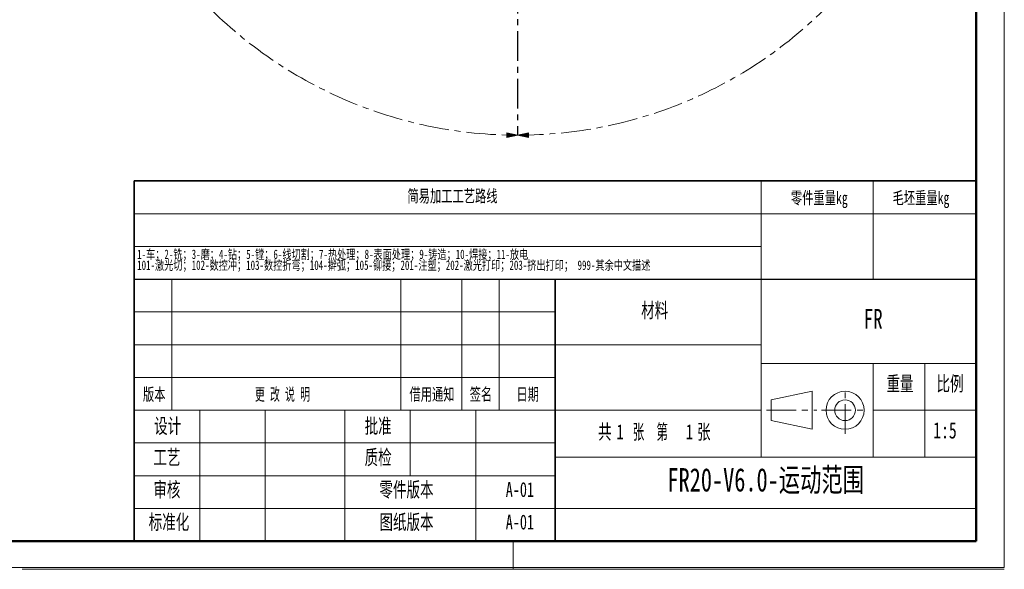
# Model space of a CAD drawing. Header units: millimetres. Extents: x 0 to 840, y 0 to 594.
# Tile 14 of 28: x 419 to 840, y 0 to 235. Entities that reach past the tile are written whole.
import ezdxf

# ---------------------------------------------------------------- set-up
doc = ezdxf.new("R2010")
doc.units = ezdxf.units.MM
doc.linetypes.add('CENTERX2', pattern=[20.32, 12.7, -2.54, 2.54, -2.54])
doc.layers.get('0').update_dxf_attribs({"lineweight": 18})
doc.layers.add('中心线层', color=6, linetype='CENTERX2', lineweight=25)
doc.layers.add('细线层', color=7, linetype='Continuous', lineweight=25)
doc.styles.add('SLDTEXTSTYLE0', font='txt', dxfattribs={"width": 0.7})
doc.styles.add('SLDTEXTSTYLE1', font='txt', dxfattribs={"width": 0.7})
doc.styles.add('SLDTEXTSTYLE2', font='txt', dxfattribs={"width": 0.614286})
doc.styles.add('SLDTEXTSTYLE3', font='txt', dxfattribs={"width": 0.6})

# ---------------------------------------------------------------- blocks, each defined once
blk = doc.blocks.new('SW_NOTE_1')
at = {"color": 0, "linetype": 'Continuous', "lineweight": 0, "attachment_point": 2}
for s, insert, char_height, width, style in [('共', (2.18, 4.09), 3.17, 5.8604, 'SLDTEXTSTYLE0'), ('张  第', (11.91, 4.09), 3.175, 15.6444, 'SLDTEXTSTYLE3'), ('张', (23.35, 4.09), 3.17, 5.6866, 'SLDTEXTSTYLE0'), ('1', (5.42, 4.09), 3.17, 2.4584, 'SLDTEXTSTYLE1'), ('1', (20.24, 4.09), 3.17, 1.8128, 'SLDTEXTSTYLE1')]:
    blk.add_mtext(s, dxfattribs=dict(at, insert=insert, char_height=char_height, width=width, style=style))
blk = doc.blocks.new('SW_NOTE_2')
at = {"color": 0, "linetype": 'Continuous', "lineweight": 0, "char_height": 2, "attachment_point": 1, "style": 'SLDTEXTSTYLE0'}
for s, insert, width in [('1-车；2-铣；3-磨；4-钻；5-镗；6-线切割；7-热处理；8-表面处理；9-铸造；10-焊接；11-放电', (0, 2.58), 171.5039), ('101-激光切；102-数控冲；103-数控折弯；104-擀弧；105-铆接；201-注塑；202-激光打印；203-挤出打印； 999-其余中文描述', (0, 0.25), 225.6425)]:
    blk.add_mtext(s, dxfattribs=dict(at, insert=insert, width=width))
blk = doc.blocks.new('块1')
at = {"linetype": 'Continuous'}
blk.add_hatch(color=7, dxfattribs=at).paths.add_polyline_path([(1094.9, 1154), (1089.8, 1131), (1100, 1131)], flags=0)
at = {"color": 7, "linetype": 'Continuous', "lineweight": 18}
for p, q in [((1094.9, 1154), (1089.8, 1131)), ((1100, 1131), (1094.9, 1154)), ((1089.8, 1131), (1100, 1131))]:
    blk.add_line(p, q, dxfattribs=at)
blk = doc.blocks.new('SW_CENTERMARKSYMBOL_5')
at = {"layer": '中心线层', "color": 0}
for p, q in [((0, 0.1), (0, 186.85)), ((-0.1, 0), (-186.85, 0)), ((0, 0), (-0.05, 0)), ((0, 0), (0, 0.05)), ((0, 0), (0, -0.05)), ((0, 0), (0.05, 0)), ((0.1, 0), (186.85, 0)), ((0, -0.1), (0, -186.85))]:
    blk.add_line(p, q, dxfattribs=at)

msp = doc.modelspace()

# ---------------------------------------------------------------- linework, layer by layer
at = {"color": 7, "linetype": 'Continuous', "lineweight": 18}
for p, q in [((839.99, 594.4), (839.99, 0.4)), ((735.99, 151.58), (735.99, 165.58)), ((783.99, 151.58), (783.99, 165.58)), ((467.99, 151.58), (827.99, 151.58)), ((735.99, 123.58), (735.99, 151.58)), ((783.99, 123.58), (783.99, 151.58)), ((735.99, 137.58), (467.99, 137.58)), ((483.99, 67.58), (483.99, 123.58)), ((581.99, 67.58), (581.99, 123.58)), ((607.99, 67.58), (607.99, 123.58)), ((623.99, 67.58), (623.99, 123.58)), ((735.99, 123.58), (735.99, 47.58)), ((647.99, 109.58), (467.99, 109.58)), ((647.99, 95.58), (467.99, 95.58)), ((647.99, 95.58), (735.99, 95.58)), ((827.99, 87.58), (735.99, 87.58)), ((783.99, 87.58), (783.99, 47.58)), ((805.99, 87.58), (805.99, 47.58)), ((647.99, 81.58), (467.99, 81.58)), ((740.24, 72), (757.9, 75.71)), ((740.24, 72), (740.24, 63.16)), ((757.9, 75.71), (757.9, 59.45)), ((735.99, 67.58), (467.99, 67.58)), ((495.99, 11.58), (495.99, 67.58)), ((523.99, 11.58), (523.99, 67.58)), ((557.99, 11.58), (557.99, 67.58)), ((585.99, 39.58), (585.99, 67.58)), ((613.99, 11.58), (613.99, 67.58)), ((783.99, 67.58), (827.99, 67.58)), ((740.24, 63.16), (757.9, 59.45)), ((647.99, 53.58), (467.99, 53.58)), ((735.99, 47.58), (647.99, 47.58)), ((827.99, 47.58), (735.99, 47.58)), ((647.99, 39.58), (467.99, 39.58)), ((647.99, 25.58), (467.99, 25.58)), ((629.99, 11.58), (629.99, -0.42)), ((0, 0.4), (839.99, 0.4)), ((419.99, -0.42), (839.99, -0.42))]:
    msp.add_line(p, q, dxfattribs=at)
at = {"color": 7, "linetype": 'Continuous', "lineweight": 50}
for p, q in [((827.99, 11.58), (827.99, 581.58)), ((47.99, 11.58), (827.99, 11.58)), ((467.99, 11.58), (827.99, 11.58))]:
    msp.add_line(p, q, dxfattribs=at)
at = {"color": 7, "linetype": 'Continuous', "lineweight": 35}
for p, q in [((467.99, 123.58), (467.99, 165.58)), ((467.99, 165.58), (827.99, 165.58)), ((467.99, 123.58), (467.99, 11.58)), ((647.99, 123.58), (647.99, 11.58)), ((827.99, 123.58), (827.99, 11.58)), ((827.99, 11.58), (467.99, 11.58))]:
    msp.add_line(p, q, dxfattribs=at)
at = {"color": 7, "linetype": 'Continuous', "lineweight": 25}
msp.add_line((467.99, 123.58), (827.99, 123.58), dxfattribs=at)
at = {"color": 7, "linetype": 'CENTERX2', "lineweight": 18}
for p, q in [((771.91, 57.45), (771.91, 77.71)), ((738.24, 67.58), (759.9, 67.58)), ((761.78, 67.58), (782.04, 67.58))]:
    msp.add_line(p, q, dxfattribs=at)
at = {"color": 7, "linetype": 'Continuous', "lineweight": 18}
for radius in [8.13, 4.42]:
    msp.add_circle((771.91, 67.58), radius, dxfattribs=at)
at = {"color": 7, "linetype": 'CENTERX2', "lineweight": 18}
msp.add_arc((631.91, 371.96), 186.8, 95, 85, dxfattribs=at)
at = {"layer": '细线层', "color": 7, "lineweight": 18}
msp.add_line((647.99, 25.58), (827.99, 25.58), dxfattribs=at)

# ---------------------------------------------------------------- block references
at = {"color": 7, "linetype": 'Continuous', "xscale": 0.2, "yscale": 0.2, "zscale": 0.2}
for p, rotation in [((401.13, 404.15), 269.9965763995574), ((862.69, -33.82), 89.99657639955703)]:
    msp.add_blockref('块1', p, dxfattribs=dict(at, rotation=rotation))
at = {"color": 7, "linetype": 'Continuous', "lineweight": 0, "xscale": 2, "yscale": 2, "zscale": 2}
for name, p in [('SW_NOTE_2', (469.23, 131.09)), ('SW_NOTE_1', (664.84, 53.36))]:
    msp.add_blockref(name, p, dxfattribs=at)
at = {"layer": '中心线层'}
msp.add_blockref('SW_CENTERMARKSYMBOL_5', (631.91, 371.96), dxfattribs=at)

# ---------------------------------------------------------------- texts
at = {"color": 7, "linetype": 'Continuous', "lineweight": 0, "attachment_point": 2}
for s, insert, char_height, width, style in [('简易加工工艺路线', (604.05, 161.81), 5.292, 83.3955, 'SLDTEXTSTYLE0'), ('零件重量kg', (760.91, 161.02), 5.292, 52.1894, 'SLDTEXTSTYLE0'), ('毛坯重量kg', (804.38, 161.02), 5.292, 52.1894, 'SLDTEXTSTYLE0'), ('材料', (690.5, 113.52), 6.35, 24.4847, 'SLDTEXTSTYLE0'), ('FR', (783.94, 110.86), 8.467, 16.2238, 'SLDTEXTSTYLE1'), ('重量', (795.39, 82.14), 6.35, 24.3854, 'SLDTEXTSTYLE0'), ('比例', (816.79, 82.14), 6.35, 22.4982, 'SLDTEXTSTYLE0'), ('版本', (476.5, 77.04), 5.292, 20.2384, 'SLDTEXTSTYLE0'), ('更 改 说 明', (531.35, 77.04), 5.292, 49.6488, 'SLDTEXTSTYLE2'), ('借用通知', (595.28, 77.04), 5.292, 41.139, 'SLDTEXTSTYLE0'), ('签名', (616.21, 77.04), 5.292, 19.4107, 'SLDTEXTSTYLE0'), ('日期', (636.21, 77.04), 5.292, 18.2518, 'SLDTEXTSTYLE0'), ('设计', (482.26, 64.04), 6.35, 24.1868, 'SLDTEXTSTYLE0'), ('批准', (572.26, 64.04), 6.35, 24.3854, 'SLDTEXTSTYLE0'), ('1:5', (814.63, 62.5), 7, 18.5598, 'SLDTEXTSTYLE1'), ('工艺', (481.94, 50.64), 6.35, 23.9881, 'SLDTEXTSTYLE0'), ('质检', (572.26, 50.64), 6.35, 24.3358, 'SLDTEXTSTYLE0'), ('FR20-V6.0-运动范围', (737.97, 42.84), 10, 228.3017, 'SLDTEXTSTYLE0'), ('审核', (481.94, 36.87), 6.35, 23.5411, 'SLDTEXTSTYLE0'), ('零件版本', (584.37, 36.87), 6.35, 49.7145, 'SLDTEXTSTYLE0'), ('A-01', (632.86, 36.87), 6.35, 24.0378, 'SLDTEXTSTYLE1'), ('标准化', (482.83, 22.97), 6.35, 37.0499, 'SLDTEXTSTYLE0'), ('图纸版本', (584.37, 22.97), 6.35, 48.5225, 'SLDTEXTSTYLE0'), ('A-01', (632.86, 22.97), 6.35, 24.0378, 'SLDTEXTSTYLE1')]:
    msp.add_mtext(s, dxfattribs=dict(at, insert=insert, char_height=char_height, width=width, style=style))

doc.saveas('drawing.dxf')
